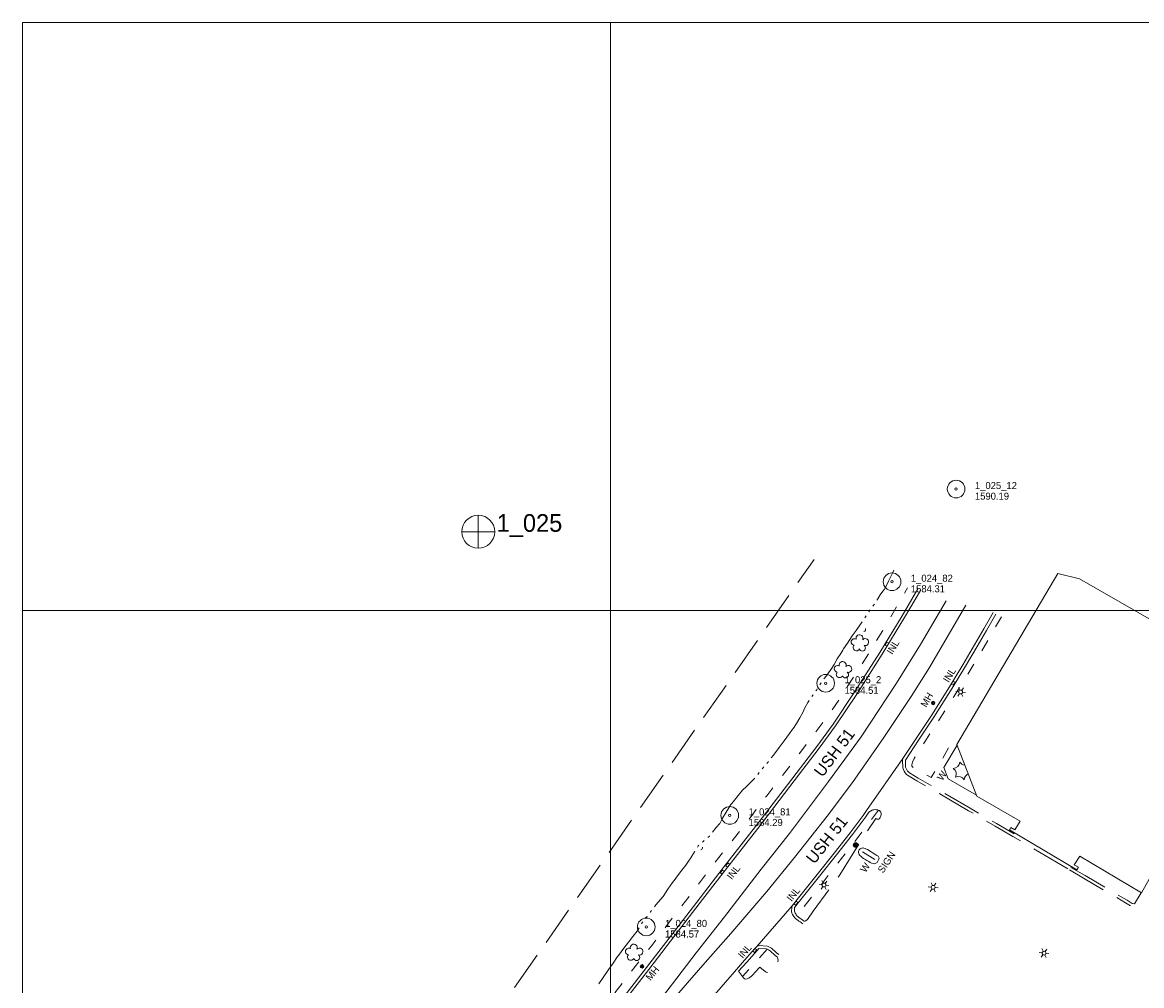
# Model space of a CAD drawing. Header units: feet. Extents: x 188415 to 190000, y 250867 to 252500.
# Tile 3 of 4: x 188500 to 189452, y 251681 to 252500. Entities that reach past the tile are written whole.
import ezdxf
from ezdxf.enums import TextEntityAlignment as Align

# ---------------------------------------------------------------- set-up
doc = ezdxf.new("R2010")
doc.units = ezdxf.units.FT
doc.header["$MEASUREMENT"] = 0
for name, pattern in [('DGN Style 3', [46.687889, 33.348492, -13.339397]), ('DGN Style 5', [23.343945, 10.004548, -13.339397]), ('DGN Style 6', [63.428832, 0.033348, -13.339397, 23.343945, -13.339397, 0.033348, -13.339397])]:
    doc.linetypes.add(name, pattern=pattern)
for name, color, linetype, lineweight in [('E_DRN_Grate', 151, 'Continuous', 0), ('E_DWY', 73, 'DGN Style 3', 0), ('E_LAND_Vegetation', 21, 'Continuous', 0), ('E_MAP_GridLines', 251, 'Continuous', 0), ('E_MAP_Limits', 21, 'DGN Style 3', 0), ('E_MAP_PassPoints', 40, 'Continuous', 0), ('E_MISCPROP', 40, 'Continuous', 0), ('E_MISCPROP_HvyLine', 54, 'Continuous', 13), ('E_MISCPROP_Railing', 40, 'Continuous', 0), ('E_PATH_Sidewalk', 73, 'DGN Style 5', 0), ('E_RDWY', 40, 'Continuous', 13), ('E_RDWY_Name', 221, 'Continuous', 0), ('E_WTR', 251, 'DGN Style 6', 0)]:
    doc.layers.add(name, color=color, linetype=linetype, lineweight=lineweight)
doc.styles.add('Style-IGR_FONT_0', font='IGR_FONT_0.shx')

# ---------------------------------------------------------------- blocks, each defined once
blk = doc.blocks.new('PP')
at = {"layer": 'E_MAP_PassPoints', "color": 40, "linetype": 'Continuous', "lineweight": 0}
for radius in [7.5, 0.96]:
    blk.add_circle((0, 0), radius, dxfattribs=at)
blk = doc.blocks.new('PHOTOC')
at = {"layer": 'E_MAP_Limits', "color": 73, "linetype": 'Continuous', "lineweight": 0}
for p, q in [((0.12, 14.06), (0.06, -13.8)), ((-13.79, 0.03), (14.12, 0.01))]:
    blk.add_line(p, q, dxfattribs=at)
blk.add_circle((0.17, 0.03), 14, dxfattribs=at)
blk = doc.blocks.new('INLT')
at = {"layer": 'E_MISCPROP_Railing', "color": 40, "linetype": 'Continuous', "lineweight": 0, "flags": 128}
blk.add_lwpolyline([(3, -2), (3, 0), (0, 0), (0, -2), (3, -2)], dxfattribs=at)
blk = doc.blocks.new('INL')
at = {"layer": 'E_MISCPROP_Railing', "color": 40, "linetype": 'Continuous', "lineweight": 0, "style": 'Style-IGR_FONT_0'}
blk.add_text('INL', height=6, rotation=359.99999, dxfattribs=at).set_placement((-5.74, -3.01))
blk = doc.blocks.new('INL_1')
at = {"layer": 'E_MISCPROP_Railing', "color": 40, "linetype": 'Continuous', "lineweight": 0, "style": 'Style-IGR_FONT_0'}
blk.add_text('INL', height=6, rotation=359.9999, dxfattribs=at).set_placement((-5.74, -3.01))
blk = doc.blocks.new('INL_4')
at = {"layer": 'E_MISCPROP_Railing', "color": 40, "linetype": 'Continuous', "lineweight": 0, "style": 'Style-IGR_FONT_0'}
blk.add_text('INL', height=6, rotation=0.00001, dxfattribs=at).set_placement((-5.74, -3.01))
blk = doc.blocks.new('INL_5')
at = {"layer": 'E_MISCPROP_Railing', "color": 40, "linetype": 'Continuous', "lineweight": 0, "style": 'Style-IGR_FONT_0'}
blk.add_text('INL', height=6, rotation=0.00013, dxfattribs=at).set_placement((-5.74, -3.01))
blk = doc.blocks.new('INL_6')
at = {"layer": 'E_MISCPROP_Railing', "color": 40, "linetype": 'Continuous', "lineweight": 0, "style": 'Style-IGR_FONT_0'}
blk.add_text('INL', height=6, rotation=0.00006, dxfattribs=at).set_placement((-5.74, -3.01))
blk = doc.blocks.new('MHO')
at = {"layer": 'E_DRN_Grate', "color": 20, "linetype": 'Continuous', "lineweight": 0}
for centre, radius in [((0.06, 0.01), 1.5), ((0.07, 0.01), 1.22), ((0.06, 0), 0.968), ((0.03, -0.01), 0.605)]:
    blk.add_circle(centre, radius, dxfattribs=at)
blk = doc.blocks.new('MHT')
at = {"layer": 'E_DRN_Grate', "color": 20, "linetype": 'Continuous', "lineweight": 0, "style": 'Style-IGR_FONT_0'}
blk.add_text('MH', height=6, rotation=359.99993, dxfattribs=at).set_placement((-0.08, -3.13), align=Align.CENTER)
blk = doc.blocks.new('MHO_1')
at = {"layer": 'E_DRN_Grate', "color": 20, "linetype": 'Continuous', "lineweight": 0}
for centre, radius in [((0.06, 0.01), 1.5), ((0.07, 0.01), 1.22), ((0.06, 0), 0.968), ((0.03, -0.01), 0.605)]:
    blk.add_circle(centre, radius, dxfattribs=at)
blk = doc.blocks.new('MHT_1')
at = {"layer": 'E_DRN_Grate', "color": 20, "linetype": 'Continuous', "lineweight": 0, "style": 'Style-IGR_FONT_0'}
blk.add_text('MH', height=6, rotation=0.00013, dxfattribs=at).set_placement((-0.08, -3.13), align=Align.CENTER)
blk = doc.blocks.new('WAL')
at = {"layer": 'E_MISCPROP_Railing', "color": 40, "linetype": 'Continuous', "lineweight": 0, "style": 'Style-IGR_FONT_0'}
blk.add_text('W', height=6, rotation=0.00011, dxfattribs=at).set_placement((-2.27, -0.34), align=Align.MIDDLE_LEFT)
blk = doc.blocks.new('CULVRT')
at = {"layer": 'E_MISCPROP_Railing', "color": 40, "linetype": 'Continuous', "lineweight": 0}
blk.add_arc((10, 7.5), 12.5, 216.87962, 323.11918, dxfattribs=at)
blk = doc.blocks.new('CULVRT_1')
at = {"layer": 'E_MISCPROP_Railing', "color": 40, "linetype": 'Continuous', "lineweight": 0}
blk.add_arc((10, 7.5), 12.5, 216.88001, 323.11957, dxfattribs=at)
blk = doc.blocks.new('LTP')
at = {"layer": 'E_MISCPROP', "color": 20, "linetype": 'Continuous', "lineweight": 0}
for p, q in [((-1.64, 0.07), (-4.24, 0.14)), ((-0.8, 1.43), (-2, 3.73)), ((0.9, 1.42), (2.27, 3.65)), ((-0.88, -1.42), (-2.24, -3.61)), ((0.76, -1.47), (2, -3.65)), ((1.64, -0.02), (4.16, -0.09))]:
    blk.add_line(p, q, dxfattribs=at)
blk.add_circle((0, 0), 1.64, dxfattribs=at)
blk = doc.blocks.new('POLE')
at = {"layer": 'E_MISCPROP', "color": 20, "linetype": 'Continuous', "lineweight": 0}
for centre, radius in [((-0.01, 0.02), 2.02), ((-0.01, 0.03), 1.52), ((0, -0.01), 1.01), ((0, 0), 0.502)]:
    blk.add_circle(centre, radius, dxfattribs=at)
blk = doc.blocks.new('SIGN')
at = {"layer": 'E_MISCPROP', "color": 20, "linetype": 'Continuous', "lineweight": 0, "style": 'Style-IGR_FONT_0'}
blk.add_text('SIGN', height=6, rotation=0.00011, dxfattribs=at).set_placement((-9.61, -0.01), align=Align.MIDDLE_LEFT)
blk = doc.blocks.new('TREE')
at = {"layer": 'E_LAND_Vegetation', "color": 93, "linetype": 'Continuous', "lineweight": 0}
for centre, radius, start, end in [((-4.47, 0.2), 2.78, 78.07167, 279.08271), ((-1.47, 4.28), 2.78, 1.39465, 209.16764), ((3.57, 2.42), 2.97, 278.42376, 139.65764), ((-2.01, -4.2), 2.61, 140.77981, 358.71242), ((3.46, -3.43), 2.97, 196.07458, 79.04785)]:
    blk.add_arc(centre, radius, start, end, dxfattribs=at)

msp = doc.modelspace()

# ---------------------------------------------------------------- linework, layer by layer
at = {"layer": 'E_DWY', "color": 51, "linetype": 'DGN Style 3', "lineweight": 0, "flags": 128}
for points in [[(189248.83, 251874.16), (189248.41, 251872.71), (189248.59, 251866.28), (189249.81, 251863.41), (189250.79, 251861.86), (189251.94, 251860.6), (189252.75, 251859.84), (189260.6, 251855.2), (189268.38, 251850.67), (189280.04, 251843.94), (189304.57, 251829.74), (189327.17, 251816.58), (189342.11, 251807.88), (189390.31, 251779.34)], [(189250.91, 251872.78), (189251.08, 251866.83), (189252.03, 251864.58), (189252.79, 251863.38), (189253.71, 251862.36), (189254.25, 251861.86), (189261.86, 251857.36), (189269.64, 251852.83), (189281.29, 251846.1), (189305.82, 251831.9), (189328.43, 251818.74), (189343.37, 251810.04)], [(189219.92, 251828.5), (189222.64, 251830.13), (189223.17, 251830.38), (189224, 251830.56), (189225.03, 251830.61), (189226.09, 251830.54), (189226.85, 251830.47), (189227.56, 251830.32), (189228.14, 251830.1), (189228.68, 251829.86), (189228.78, 251829.79), (189229.55, 251829.05), (189229.95, 251828.43), (189230.23, 251827.4), (189230.17, 251826.25), (189230.02, 251825.34), (189229.89, 251824.97), (189229.42, 251823.94), (189228.98, 251822.97), (189228.83, 251822.83), (189228.39, 251822.59), (189227.76, 251822.48), (189227.15, 251822.47), (189226.54, 251822.56), (189225.98, 251822.84), (189225.59, 251823.09), (189212.44, 251803.21), (189195.03, 251775.15), (189172.58, 251744.27), (189167.5, 251737.35), (189165.15, 251735.48)], [(189390.31, 251779.34), (189402.45, 251772.36), (189422.17, 251760.71), (189430.44, 251755.89), (189438.08, 251751.37), (189442.33, 251748.79)], [(189391.56, 251781.51), (189403.71, 251774.51), (189423.44, 251762.87), (189431.71, 251758.05), (189439.36, 251753.51), (189443.63, 251750.93)], [(189443.58, 251750.84), (189445.66, 251750.6), (189451.48, 251759.91)], [(189154.72, 251748.85), (189154.19, 251747.4), (189154.06, 251744.15), (189154.37, 251742.64), (189154.91, 251741.48), (189155.49, 251740.5), (189156.05, 251739.75), (189156.77, 251738.76), (189157.7, 251737.87), (189158.57, 251737.24), (189159.59, 251736.46), (189160.39, 251735.89), (189161.34, 251735.16), (189162.19, 251734.55), (189162.84, 251734.09), (189163.65, 251733.48)], [(189156.69, 251747.3), (189156.57, 251744.36), (189156.76, 251743.43), (189157.12, 251742.65), (189157.57, 251741.89), (189158.06, 251741.24), (189158.67, 251740.41), (189159.31, 251739.79), (189160.06, 251739.25), (189161.08, 251738.47), (189161.89, 251737.89), (189162.82, 251737.17), (189163.64, 251736.59), (189164.32, 251736.11), (189165.15, 251735.48)], [(189124.49, 251714.28), (189126.45, 251715.07), (189133.51, 251714.67), (189135.87, 251713.5), (189136.9, 251712.71), (189137.57, 251712.22), (189138.47, 251711.49), (189139.29, 251710.81), (189140.13, 251710.04), (189140.94, 251709.25), (189141.47, 251708.7), (189142.07, 251708.23), (189143.23, 251707.36)], [(189126.31, 251712.57), (189132.86, 251712.2), (189134.55, 251711.37), (189135.4, 251710.71), (189136.04, 251710.24), (189136.89, 251709.56), (189137.65, 251708.93), (189138.41, 251708.23), (189139.17, 251707.49), (189139.79, 251706.84), (189140.54, 251706.25), (189141.74, 251705.36)], [(189109.02, 251693.16), (189113.09, 251687.55), (189113.53, 251687.19), (189114.11, 251686.86), (189115.02, 251686.61), (189116.18, 251686.77), (189116.96, 251686.97), (189118.14, 251687.54), (189119.98, 251689.11), (189121.46, 251690.54), (189122.95, 251692.28), (189124.15, 251693.66), (189125.6, 251695.19), (189126.98, 251696.66), (189131.53, 251693.08), (189132.42, 251692.52), (189133.29, 251692.07), (189134.46, 251692.14), (189136.61, 251692.91), (189137.68, 251693.64), (189138.49, 251694.71), (189139.55, 251696.21), (189140.5, 251697.54), (189141.11, 251698.47), (189141.56, 251699.23), (189142.01, 251700.22), (189142.35, 251701.08), (189142.52, 251701.81), (189142.55, 251702.44), (189142.57, 251702.84), (189141.74, 251705.36)]]:
    msp.add_lwpolyline(points, dxfattribs=at)
at = {"layer": 'E_LAND_Vegetation', "color": 93, "linetype": 'Continuous', "lineweight": 0}
for centre, start, end in [((189291.32, 251871.37), 271.68216, 357.44707), ((189301.91, 251874.12), 211.68216, 265.17475), ((189288.41, 251860.82), 331.68216, 57.44707), ((189296.08, 251853.03), 31.68216, 117.44707), ((189306.68, 251855.78), 114.22661, 177.44708)]:
    msp.add_arc(centre, 5.72, start, end, dxfattribs=at)
at = {"layer": 'E_MAP_GridLines', "color": 161, "linetype": 'Continuous', "lineweight": 0}
for p, q in [((188500, 251000), (188500, 252500)), ((188500, 252500), (190000, 252500)), ((189000, 251000), (189000, 252500)), ((188500, 252000), (190000, 252000))]:
    msp.add_line(p, q, dxfattribs=at)
at = {"layer": 'E_MAP_Limits', "color": 73, "linetype": 'DGN Style 3', "lineweight": 0, "flags": 128}
msp.add_lwpolyline([(188623.96, 251258.83), (189173.33, 252043.43)], dxfattribs=at)
at = {"layer": 'E_MISCPROP', "color": 20, "linetype": 'Continuous', "lineweight": 0}
msp.add_line((189224.75, 251788.28), (189214.5, 251794.61), dxfattribs=at)
at = {"layer": 'E_MISCPROP_HvyLine', "color": 241, "linetype": 'Continuous', "lineweight": 13, "flags": 128}
msp.add_lwpolyline([(189458.21, 251771.45), (189451.7, 251759.78), (189399.16, 251791.07), (189394.49, 251783.78), (189398.02, 251781.66), (189396.57, 251779.58), (189339.26, 251813.4), (189340.56, 251815.48), (189343.98, 251813.54), (189348.48, 251820.68), (189311.68, 251842.17), (189294.51, 251886.12), (189380.37, 252031.39), (189398.78, 252027), (189483.29, 251978.29)], dxfattribs=at)
at = {"layer": 'E_MISCPROP_Railing', "color": 40, "linetype": 'Continuous', "lineweight": 13, "flags": 128}
for points in [[(189294.78, 251885.44), (189283.58, 251866.35), (189287.26, 251856.76), (189311.43, 251842.81)], [(189225.8, 251792.32), (189218.65, 251796.63), (189217.8, 251797.1), (189216.69, 251797.55), (189215.5, 251797.94), (189214.84, 251798.08), (189214.11, 251797.98), (189213.46, 251797.79), (189212.4, 251797.26), (189211.52, 251796.54), (189211.2, 251795.86), (189210.99, 251795.28), (189210.93, 251794.71), (189210.91, 251794.42), (189211.29, 251793.06)], [(189211.29, 251793.06), (189211.54, 251792.47), (189212.02, 251791.76), (189212.89, 251791.03), (189214.21, 251790.01), (189215.26, 251789.19), (189216.35, 251788.43), (189218.21, 251787.26), (189219.71, 251786.47), (189220.98, 251785.78), (189222.18, 251785.21), (189223.4, 251784.77), (189224.27, 251784.65), (189225.3, 251784.75), (189226.35, 251785.26), (189226.81, 251785.74), (189227.45, 251786.68), (189228.05, 251787.89), (189228.44, 251789.3), (189228.24, 251790.01), (189227.63, 251791), (189226.64, 251791.76), (189225.8, 251792.32)]]:
    msp.add_lwpolyline(points, dxfattribs=at)
at = {"layer": 'E_PATH_Sidewalk', "color": 51, "linetype": 'DGN Style 5', "lineweight": 0, "flags": 128}
for points in [[(188705.51, 251229.55), (188726.6, 251267.73), (188737.29, 251286.43), (188747.95, 251305.06), (188762.95, 251331.53), (188781.5, 251363.89), (188795.76, 251387.48), (188807.08, 251406.13), (188822.33, 251429.41), (188834.85, 251448.12), (188851.21, 251473.12), (188871.6, 251502.27), (188885.91, 251521.81), (188900.14, 251540.63), (188914.16, 251558.95), (188929.31, 251578.86), (188946.71, 251600.5), (188965.36, 251624.94), (188981.72, 251646.32), (188998.44, 251667.73), (189016.52, 251691.34), (189034.43, 251714.01), (189047.12, 251730.97), (189059.03, 251746.82), (189073, 251764.51), (189088.07, 251784.84), (189105.61, 251806.67), (189117.64, 251822.33), (189133.01, 251842.49), (189151.58, 251866.23), (189165.8, 251885.08), (189184.28, 251909.23), (189194.65, 251924.19), (189209.82, 251948.06), (189221.19, 251965.88), (189231.97, 251983.5), (189244.23, 252004.48), (189251.66, 252017.26), (189252.8, 252019.21)], [(189332.55, 251994.6), (189310.37, 251956.13), (189292.25, 251926.98), (189267.38, 251888.22), (189258.19, 251874.01), (189256.99, 251871.1), (189256.61, 251869.84), (189256.38, 251868.8), (189256.28, 251867.98), (189256.32, 251867.65), (189256.68, 251867.23), (189257.26, 251866.71), (189263.6, 251862.99), (189272.87, 251858.01), (189279.7, 251869.42), (189287.93, 251883.95), (189290.85, 251888.66), (189294.65, 251886.35)], [(189228.04, 251830.14), (189220.73, 251820.35), (189209.64, 251805.89), (189193.16, 251784.75), (189175.4, 251761.97), (189158.72, 251740.36)], [(189133.33, 251711.97), (189126.82, 251704.62), (189119.1, 251696.33), (189112.27, 251688.68)]]:
    msp.add_lwpolyline(points, dxfattribs=at)
at = {"layer": 'E_RDWY', "color": 21, "linetype": 'Continuous', "lineweight": 13, "flags": 128}
for points in [[(189002.86, 251660.4), (189030.59, 251696.28), (189052.73, 251725.14), (189076.44, 251755.71), (189096, 251781.01), (189123.34, 251816.18), (189150.61, 251851.68), (189175.62, 251884.3), (189189.45, 251903.21), (189207.36, 251930.23), (189229.07, 251964.15), (189248.1, 251995.27), (189261.52, 252018.3)], [(189004.84, 251658.87), (189032.57, 251694.76), (189054.71, 251723.62), (189078.41, 251754.18), (189097.98, 251779.48), (189125.31, 251814.65), (189152.6, 251850.16), (189177.62, 251882.8), (189191.5, 251901.78), (189209.45, 251928.86), (189231.19, 251962.83), (189250.24, 251993.99), (189263.68, 252017.04)], [(188941.42, 251537.82), (188976.06, 251583.09), (189007.05, 251623.2), (189034.44, 251658.79), (189052.85, 251682.51), (189072.98, 251708.73), (189097.13, 251739.39), (189128.25, 251780.12), (189152.19, 251810.32), (189185.6, 251854.56), (189213.19, 251892.42), (189243.36, 251938.06), (189263.74, 251970.94), (189285.47, 252008.29)], [(189302.35, 252004.54), (189271.35, 251951.34), (189255.76, 251926.87), (189232.58, 251891.96), (189205.8, 251853.61), (189184.48, 251825.11), (189156.59, 251789.95), (189133.07, 251761.14), (189102.49, 251725.38), (189078.53, 251698.37), (189052.5, 251668.29), (189029.69, 251641.97), (189006.96, 251615.58), (188989.93, 251595.65), (188970.29, 251572.58), (188941.42, 251537.82)], [(189217.87, 251829.93), (189248.83, 251874.16), (189260.07, 251891.14), (189272.98, 251910.56), (189288.45, 251935.15), (189299.75, 251953.78), (189309.72, 251970.71), (189317.61, 251984.31), (189325.62, 251998.21)], [(189250.91, 251872.78), (189262.15, 251889.76), (189275.08, 251909.2), (189290.58, 251933.84), (189301.89, 251952.5), (189311.87, 251969.45), (189319.78, 251983.06), (189327.78, 251996.96)], [(189124.49, 251714.28), (189154.72, 251748.85), (189160.1, 251755.67), (189175.95, 251775.49), (189190.39, 251793.7), (189203.77, 251811.01), (189214.91, 251825.7), (189217.87, 251829.93)], [(189156.69, 251747.3), (189162.05, 251754.12), (189177.9, 251773.94), (189192.36, 251792.15), (189205.76, 251809.49), (189216.93, 251824.23), (189219.92, 251828.5)], [(189081.31, 251664.73), (189107.15, 251694.83), (189114.17, 251702.72), (189120.61, 251709.91), (189122.92, 251712.6), (189124.49, 251714.28)], [(189109.02, 251693.16), (189116.04, 251701.06), (189122.49, 251708.26), (189124.79, 251710.94), (189126.31, 251712.57)]]:
    msp.add_lwpolyline(points, dxfattribs=at)
at = {"layer": 'E_WTR', "color": 161, "linetype": 'Continuous', "lineweight": 0}
msp.add_line((189205.64, 251978.29), (189208.96, 251983.03), dxfattribs=at)
at = {"layer": 'E_WTR', "color": 161, "linetype": 'Continuous', "lineweight": 0, "flags": 128}
for points in [[(189226.62, 252008.71), (189227.37, 252009.97), (189229.33, 252013.33), (189231.57, 252016.37), (189232.98, 252018.08), (189234.13, 252020.14), (189236.4, 252024.95), (189238.68, 252029.39), (189239.78, 252031.57), (189241.03, 252034.12)], [(189223.28, 252003.66), (189224.46, 252005.3)], [(189216.46, 251993.65), (189217.56, 251995.34)], [(189219.77, 251998.72), (189220.94, 252000.37)], [(189197.61, 251966.16), (189198.34, 251967.29), (189201.6, 251972.05), (189205.64, 251978.29), (189208.96, 251983.03), (189212.83, 251988.19), (189214.22, 251990.28)], [(189181.48, 251941.75), (189181.62, 251941.95), (189183.66, 251944.53), (189185.47, 251947.08), (189188.19, 251950.82), (189190.4, 251954.12), (189192.98, 251958.77), (189195.89, 251963.52), (189197.61, 251966.16)], [(189178.11, 251936.72), (189179.2, 251938.42)], [(189171.22, 251926.76), (189172.52, 251928.31)], [(189174.85, 251931.61), (189175.56, 251932.62), (189175.98, 251933.29)], [(189154.38, 251898.09), (189155.82, 251900.03), (189158.17, 251903.85), (189161.15, 251908.57), (189163.56, 251913.29), (189165.33, 251917.23), (189167.94, 251921.67), (189168.91, 251923.47)], [(189136.81, 251874.66), (189138.63, 251877.07), (189143.63, 251883.35), (189147.86, 251889.12), (189152.37, 251895.38), (189154.38, 251898.09)], [(189133.1, 251869.87), (189133.62, 251870.45), (189134.37, 251871.44)], [(189125.33, 251860.58), (189126.53, 251862.21)], [(189129.02, 251865.38), (189130.38, 251866.88)], [(189103.17, 251835.75), (189105.57, 251838.78), (189108.62, 251842.57), (189112.46, 251847.14), (189115.69, 251850.38), (189119.96, 251854.52), (189122.78, 251857.46)], [(189086.92, 251811.51), (189090, 251815.38), (189093.16, 251818.89), (189095.41, 251823.31), (189098.5, 251828.5), (189100.75, 251832.18), (189102.56, 251834.97), (189103.17, 251835.75)], [(189078.37, 251802.97), (189079.88, 251804.32)], [(189082.91, 251806.99), (189084.21, 251808.14), (189084.39, 251808.36)], [(189054.98, 251771.45), (189055.67, 251772.31), (189059.56, 251777.66), (189064.06, 251783.46), (189067.01, 251787.6), (189067.9, 251788.88), (189068.3, 251789.66), (189071.48, 251794.67), (189071.91, 251795.33)], [(189074.1, 251798.72), (189074.77, 251799.75), (189075.36, 251800.28)], [(189037.43, 251748.05), (189038.67, 251749.67), (189044.75, 251756.7), (189048.95, 251763.03), (189052.73, 251768.62), (189054.98, 251771.45)], [(189033.74, 251743.24), (189034.13, 251743.74), (189034.97, 251744.84)], [(189026.51, 251733.56), (189026.79, 251734.06), (189027.52, 251735.31)], [(189029.97, 251738.5), (189030.91, 251739.55), (189031.28, 251740.03)], [(189006.84, 251706.74), (189011.34, 251712.74), (189015.33, 251718.05), (189019.03, 251722.84), (189022.9, 251727.22), (189024.52, 251730.04)], [(188990.31, 251682.55), (188993.99, 251688.01), (188998.82, 251694.97), (189002.3, 251700.07), (189006.18, 251705.86), (189006.84, 251706.74)]]:
    msp.add_lwpolyline(points, dxfattribs=at)

# ---------------------------------------------------------------- block references
at = {"layer": 'E_DRN_Grate', "color": 20, "linetype": 'Continuous', "lineweight": 0}
for name, p, xscale, yscale, zscale, rotation in [('MHT', (189269.08, 251924.08), 1.000001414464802, 1.000001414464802, 1.000001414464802, 59.91128031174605), ('MHO', (189274.46, 251921.28), 1.000001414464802, 1.000001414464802, 1.000001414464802, 59.91128031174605), ('MHO_1', (189026.89, 251697.31), 0.9999996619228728, 0.9999996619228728, 0.9999996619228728, 50.76762345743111), ('MHT_1', (189035.72, 251691.57), 0.9999996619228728, 0.9999996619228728, 0.9999996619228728, 50.76762345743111)]:
    msp.add_blockref(name, p, dxfattribs=dict(at, xscale=xscale, yscale=yscale, zscale=zscale, rotation=rotation))
at = {"layer": 'E_LAND_Vegetation', "color": 93, "linetype": 'Continuous', "lineweight": 0, "xscale": 1.000001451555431, "yscale": 1.000001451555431, "zscale": 1.000001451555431, "rotation": 56.47073078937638}
for p in [(189211.91, 251972.05), (189197.52, 251949.26), (189019.95, 251708.93)]:
    msp.add_blockref('TREE', p, dxfattribs=at)
at = {"layer": 'E_MAP_Limits', "color": 73, "linetype": 'Continuous', "lineweight": 0}
msp.add_blockref('PHOTOC', (188887.5, 252066.89), dxfattribs=at)
at = {"layer": 'E_MAP_PassPoints', "color": 40, "linetype": 'Continuous', "lineweight": 0}
for p in [(189294.01, 252103.2), (189239.51, 252024.39), (189183.09, 251938.09), (189101.54, 251825.74), (189030.52, 251730.9)]:
    msp.add_blockref('PP', p, dxfattribs=at)
at = {"layer": 'E_MISCPROP', "color": 20, "linetype": 'Continuous', "lineweight": 0, "xscale": 1.000001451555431, "yscale": 1.000001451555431, "zscale": 1.000001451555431, "rotation": 56.47073078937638}
for name, p in [('LTP', (189297.84, 251930.64)), ('POLE', (189208.58, 251800.45)), ('SIGN', (189234.71, 251785.81)), ('LTP', (189181.69, 251766.49)), ('LTP', (189274.51, 251764.57)), ('LTP', (189368.77, 251708.63))]:
    msp.add_blockref(name, p, dxfattribs=at)
at = {"layer": 'E_MISCPROP_Railing', "color": 40, "linetype": 'Continuous', "lineweight": 0}
for name, p, xscale, yscale, zscale, rotation in [('CULVRT', (189215.46, 251982.15), 0.1488060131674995, 0.1488060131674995, 0.1488060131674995, 61.8503098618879), ('INLT', (189236.86, 251972.1), 1.000000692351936, 1.000000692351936, 1.000000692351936, 238.5552444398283), ('INL', (189240.04, 251968.5), 1.000000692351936, 1.000000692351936, 1.000000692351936, 58.55524443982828), ('INL_6', (189288.06, 251944.66), 1.000001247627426, 1.000001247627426, 1.000001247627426, 58.76705654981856), ('INLT', (189289.83, 251937.42), 1.000001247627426, 1.000001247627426, 1.000001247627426, 58.76705654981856), ('WAL', (189280.75, 251858.43), 1.000001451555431, 1.000001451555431, 1.000001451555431, 56.47073078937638), ('CULVRT_1', (189076.91, 251796.46), 0.1353696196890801, 0.1353696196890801, 0.1353696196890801, 59.55104352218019), ('INLT', (189101.54, 251784.06), 1.000000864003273, 1.000000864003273, 1.000000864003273, 232.1350316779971), ('INL_1', (189104.35, 251777.03), 1.000000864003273, 1.000000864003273, 1.000000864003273, 52.13503167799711), ('WAL', (189215.48, 251780.28), 1.000001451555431, 1.000001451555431, 1.000001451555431, 56.47073078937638), ('INLT', (189096.86, 251778.03), 1.000000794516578, 1.000000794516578, 1.000000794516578, 232.2957218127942), ('INL_5', (189155.31, 251758.33), 1.000000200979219, 1.000000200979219, 1.000000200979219, 51.73954001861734), ('INLT', (189156.04, 251750.52), 1.000000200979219, 1.000000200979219, 1.000000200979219, 51.73954001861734), ('INL_4', (189114.01, 251709.93), 1.000001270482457, 1.000001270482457, 1.000001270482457, 49.36999786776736), ('INLT', (189121.02, 251710.39), 1.000001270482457, 1.000001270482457, 1.000001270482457, 49.36999786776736)]:
    msp.add_blockref(name, p, dxfattribs=dict(at, xscale=xscale, yscale=yscale, zscale=zscale, rotation=rotation))

# ---------------------------------------------------------------- texts
at = {"layer": 'E_MAP_Limits', "color": 73, "linetype": 'Continuous', "lineweight": 0, "style": 'Style-IGR_FONT_0'}
msp.add_text('1_025', height=15, dxfattribs=at).set_placement((188903.33, 252066.86))
at = {"layer": 'E_MAP_PassPoints', "color": 40, "linetype": 'Continuous', "lineweight": 0, "style": 'Style-IGR_FONT_0'}
for s, p in [('1_025_12', (189310.01, 252103.2)), ('1590.19', (189310.01, 252094.2)), ('1_024_82', (189255.51, 252024.39)), ('1584.31', (189255.51, 252015.39)), ('1_025_2', (189199.09, 251938.09)), ('1584.51', (189199.09, 251929.09)), ('1_024_81', (189117.54, 251825.74)), ('1584.29', (189117.54, 251816.74)), ('1_024_80', (189046.52, 251730.9)), ('1584.57', (189046.52, 251721.9))]:
    msp.add_text(s, height=6, dxfattribs=at).set_placement(p)
at = {"layer": 'E_RDWY_Name', "style": 'Style-IGR_FONT_0'}
for rotation, width, p in [(52.93704, 0.999987, (189180.32, 251857.53)), (51.56411, 0.999948, (189173.39, 251783.69))]:
    msp.add_text('USH 51', height=10, rotation=rotation, dxfattribs=dict(at, width=width)).set_placement(p)

doc.saveas('drawing.dxf')
